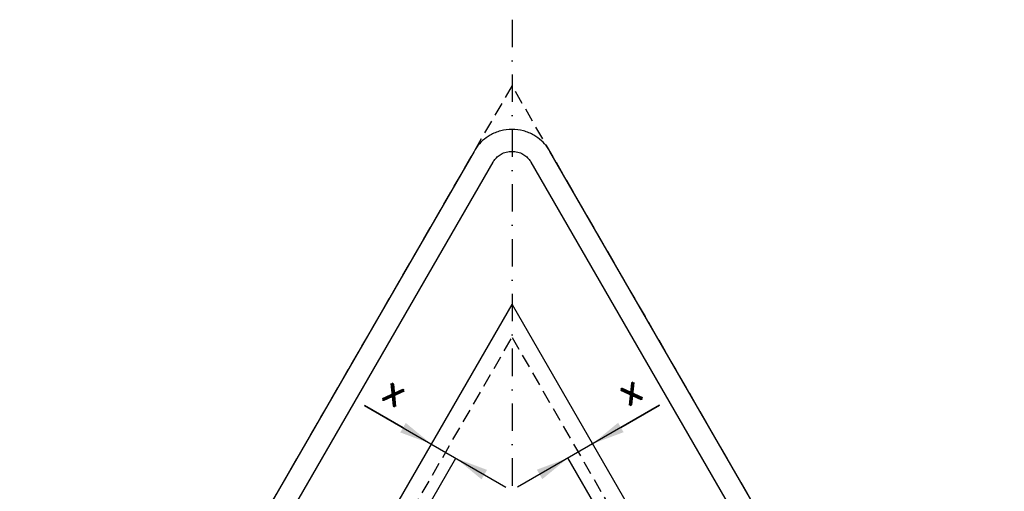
# Model space of a CAD drawing. Header units: millimetres. Extents: x -29 to 951, y -155 to 840.
# Tile 2 of 2: x -29 to 871, y 409 to 840. Entities that reach past the tile are written whole.
import ezdxf

# ---------------------------------------------------------------- set-up
doc = ezdxf.new("R2010")
doc.units = ezdxf.units.MM
doc.header["$LTSCALE"] = 5
doc.linetypes.add('ČERCHOVANÁX2', pattern=[2, 1, -0.5, 0, -0.5])
doc.linetypes.add('ČÁRKOVANÁX2', pattern=[1.5, 1, -0.5])
doc.layers.add('Kóty', color=2, linetype='Continuous')
doc.layers.add('Značka', color=7, linetype='Continuous')
doc.styles.get("Standard").update_dxf_attribs({"font": 'romand.shx', "height": 25})

msp = doc.modelspace()

# ---------------------------------------------------------------- linework, layer by layer
at = {"layer": 'Kóty'}
for p, q in [((285.77, 487.3), (415.18, 412.58)), ((321.11, 466.9), (285.77, 487.3)), ((555.41, 487.42), (425.7, 412.54)), ((520.21, 467.1), (555.41, 487.42)), ((305.92, 329.07), (369.49, 439.17)), ((501.47, 387.99), (471.81, 439.36))]:
    msp.add_line(p, q, dxfattribs=at)
for points in [[(323.61, 471.23), (318.61, 462.57), (347.09, 451.9)], [(517.71, 471.43), (522.71, 462.77), (494.23, 452.1)], [(397.88, 428.35), (392.88, 419.69), (369.4, 439.02)], [(443.42, 428.54), (448.42, 419.88), (471.9, 439.21)]]:
    msp.add_solid(points, dxfattribs=at)
at = {"layer": 'Značka', "color": 6, "linetype": 'ČERCHOVANÁX2', "lineweight": 25, "ltscale": 5}
msp.add_line((420.72, 839.71), (420.72, -30.29), dxfattribs=at)
at = {"layer": 'Značka', "color": 6, "linetype": 'ČÁRKOVANÁX2', "ltscale": 2.5}
for points in [[(870.72, 0.06), (420.72, 779.48), (-29.28, 0.06)], [(169.9, 115), (420.72, 549.42), (671.53, 115)]]:
    msp.add_lwpolyline(points, close=True, dxfattribs=at)
at = {"layer": 'Značka', "color": 5}
msp.add_lwpolyline([(836.08, 60), (455.36, 719.42), (454.24, 721.19, 0.010748), (453.08, 722.93, 0.055773), (447.54, 729.17, 0.055979), (440.72, 734.06, 0.069561), (431.09, 738.14, 0.069791), (420.72, 739.42, 0.069502), (410.36, 738.12, 0.067732), (400.72, 734.06, 0.055944), (393.86, 729.2, 0.061133), (388.36, 722.93, 0.012257), (387.19, 721.2), (386.08, 719.42), (5.36, 60, 0.003576)], format="xyb", dxfattribs=at)
at = {"layer": 'Značka', "color": 1}
msp.add_lwpolyline([(22.68, 50), (403.4, 709.42), (403.95, 710.31), (404.54, 711.18, -0.055851), (407.31, 714.3, -0.05603), (410.72, 716.74, -0.069574), (415.53, 718.78, -0.069723), (420.72, 719.42, -0.069439), (425.9, 718.77, -0.067755), (430.72, 716.74, -0.055971), (434.15, 714.31, -0.061159), (436.9, 711.18), (437.48, 710.31), (438.04, 709.42), (818.76, 50)], format="xyb", dxfattribs=at)
msp.add_lwpolyline([(143.92, 100), (420.72, 579.42), (697.51, 100), (143.92, 100)], dxfattribs=at)

# ---------------------------------------------------------------- texts
at = {"layer": 'Kóty', "char_height": 25, "attachment_point": 5}
for insert, rotation in [((314.2, 500.39), 329.9999), ((527.86, 501.39), 30.0001)]:
    msp.add_mtext('\\A1;x', dxfattribs=dict(at, insert=insert, rotation=rotation))

doc.saveas('drawing.dxf')
